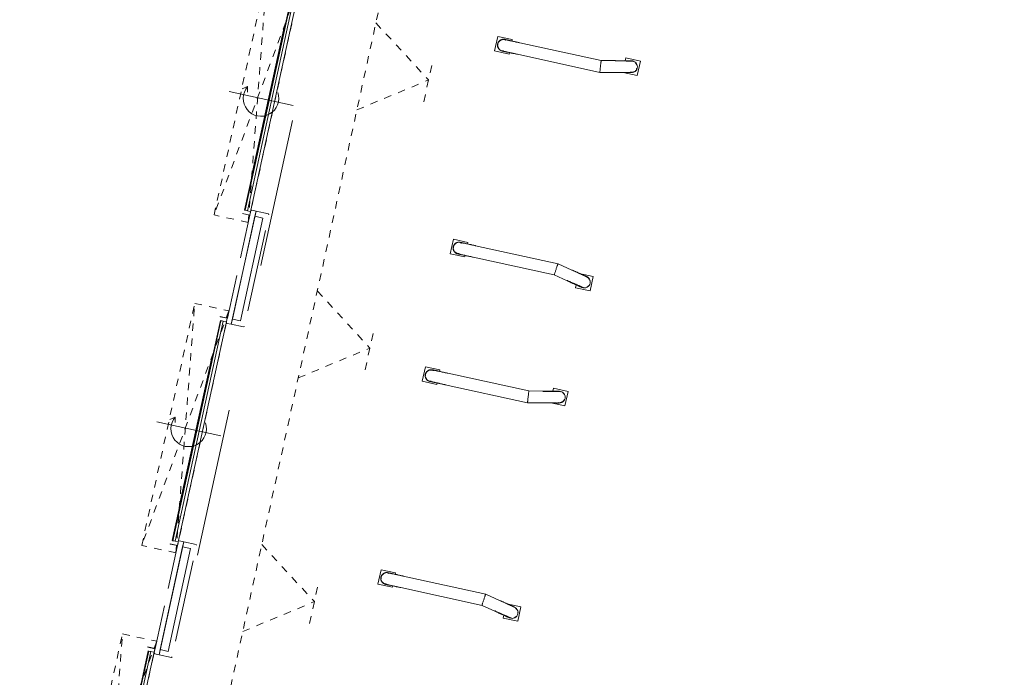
# Model space of a CAD drawing. Header units: metres. Extents: x 233012 to 233264, y 553571 to 554014.
# Tile 42 of 256: x 233163 to 233176, y 553691 to 553700. Entities that reach past the tile are written whole.
import ezdxf

# ---------------------------------------------------------------- set-up
doc = ezdxf.new("R2010")
doc.units = ezdxf.units.M
for name, pattern in [('Dash', [0.00635, 0.003175, -0.003175]), ('Hidden 2x', [0.0036, 0.0024, -0.0012]), ('NLCS-HIDDEN', [4, 2, -2])]:
    doc.linetypes.add(name, pattern=pattern)
for name, color, linetype, lineweight in [('A-N---NPP', 251, 'NLCS-HIDDEN', 9), ('A-NL$1_poort', 252, 'Continuous', 5), ('A-NL$1B_3D-modellen_algemeen', 252, 'Continuous', 5), ('A-NL$1B_3D-modellen_algemeen-drsn', 252, 'Continuous', 5), ('A-NL30_deursparing', 252, 'Continuous', 5)]:
    doc.layers.add(name, color=color, linetype=linetype, lineweight=lineweight)

# ---------------------------------------------------------------- blocks, each defined once
blk = doc.blocks.new('NLRS_31_DO_WB_overheaddeur OH1042P 1 raam_Assa Abloy_mie - overheaddeur OH1042P_Assa Abloy_bxh3000x3200-7587013-01_Situatie')
at = {"layer": 'A-NL$1_poort', "linetype": 'Dash'}
for p, q in [((1.67, -0.125), (-1.67, -0.597)), ((-1.67, -0.125), (1.67, -0.597)), ((-1.67, -0.597), (-1.67, -0.125)), ((-1.67, -0.125), (1.67, -0.125)), ((1.67, -0.125), (1.67, -0.597)), ((1.67, -0.597), (-1.67, -0.597))]:
    blk.add_line(p, q, dxfattribs=at)
at = {"layer": 'A-NL$1B_3D-modellen_algemeen'}
for p, q in [((-1.5, -0.125), (-1.57, -0.125)), ((-1.57, -0.125), (-1.57, -0.225)), ((-1.568, -0.225), (-1.568, -0.127)), ((-1.568, -0.127), (-1.5, -0.127)), ((-1.518, -0.13), (-1.518, -0.127)), ((-1.518, -0.171), (-1.518, -0.13)), ((-1.5, -0.127), (-1.5, -0.125)), ((1.5, -0.127), (-1.5, -0.127)), ((1.57, -0.125), (1.5, -0.125)), ((1.5, -0.125), (1.5, -0.127)), ((1.5, -0.127), (1.568, -0.127)), ((1.518, -0.127), (1.518, -0.13)), ((1.518, -0.13), (1.518, -0.171)), ((1.568, -0.127), (1.568, -0.225)), ((1.57, -0.225), (1.57, -0.125)), ((-1.57, -0.225), (-1.568, -0.225)), ((-1.518, -0.183), (-1.518, -0.171)), ((-1.518, -0.171), (1.518, -0.171)), ((-1.518, -0.201), (-1.518, -0.183)), ((-1.518, -0.201), (1.518, -0.201)), ((-1.029, -0.215), (1.031, -0.215)), ((1.518, -0.171), (1.518, -0.183)), ((1.518, -0.183), (1.518, -0.201)), ((1.568, -0.225), (1.57, -0.225))]:
    blk.add_line(p, q, dxfattribs=at)
at = {"layer": 'A-NL30_deursparing'}
for p, q in [((0, 0.127), (0, -0.753)), ((-1.518, -0.201), (-1.518, -0.208)), ((1.518, -0.208), (-1.518, -0.208)), ((-1.518, -0.208), (-1.518, -0.209)), ((-1.518, -0.208), (1.518, -0.208)), ((-1.518, -0.209), (1.518, -0.209)), ((-0.195, -0.209), (-0.305, -0.209)), ((-0.305, -0.209), (-0.195, -0.209)), ((-0.195, -0.209), (-0.295, -0.209)), ((-0.295, -0.209), (-0.195, -0.209)), ((0.195, -0.209), (-0.195, -0.209)), ((0.195, -0.209), (0.295, -0.209)), ((0.295, -0.209), (0.195, -0.209)), ((0.195, -0.209), (0.305, -0.209)), ((0.305, -0.209), (0.195, -0.209)), ((1.518, -0.208), (1.518, -0.201)), ((1.518, -0.209), (1.518, -0.208)), ((-0.117, -0.525), (-0.043, -0.512)), ((-0.117, -0.525), (-0.071, -0.59))]:
    blk.add_line(p, q, dxfattribs=at)
blk.add_arc((0, -0.315), 0.24, 240.8736, 121.6175, dxfattribs=at)
blk = doc.blocks.new('NLRS_31_DO_WB_overheaddeur OH1042P 1 raam_Assa Abloy_mie - overheaddeur OH1042P_Assa Abloy_bxh3000x3200-V80-01_Situatie')
at = {"layer": 'A-NL$1_poort', "linetype": 'Dash'}
for p, q in [((1.67, -0.125), (-1.67, -0.597)), ((-1.67, -0.125), (1.67, -0.597)), ((-1.67, -0.597), (-1.67, -0.125)), ((-1.67, -0.125), (1.67, -0.125)), ((1.67, -0.125), (1.67, -0.597)), ((1.67, -0.597), (-1.67, -0.597))]:
    blk.add_line(p, q, dxfattribs=at)
at = {"layer": 'A-NL$1B_3D-modellen_algemeen'}
for p, q in [((-1.5, -0.125), (-1.57, -0.125)), ((-1.57, -0.125), (-1.57, -0.225)), ((-1.568, -0.225), (-1.568, -0.127)), ((-1.568, -0.127), (-1.5, -0.127)), ((-1.518, -0.13), (-1.518, -0.127)), ((-1.518, -0.171), (-1.518, -0.13)), ((-1.5, -0.127), (-1.5, -0.125)), ((1.5, -0.127), (-1.5, -0.127)), ((1.57, -0.125), (1.5, -0.125)), ((1.5, -0.125), (1.5, -0.127)), ((1.5, -0.127), (1.568, -0.127)), ((1.518, -0.127), (1.518, -0.13)), ((1.518, -0.13), (1.518, -0.171)), ((1.568, -0.127), (1.568, -0.225)), ((1.57, -0.225), (1.57, -0.125)), ((-1.57, -0.225), (-1.568, -0.225)), ((-1.518, -0.183), (-1.518, -0.171)), ((-1.518, -0.171), (1.518, -0.171)), ((-1.518, -0.201), (-1.518, -0.183)), ((-1.518, -0.201), (1.518, -0.201)), ((-1.029, -0.215), (1.026, -0.215)), ((1.518, -0.171), (1.518, -0.183)), ((1.518, -0.183), (1.518, -0.201)), ((1.568, -0.225), (1.57, -0.225))]:
    blk.add_line(p, q, dxfattribs=at)
at = {"layer": 'A-NL30_deursparing'}
for p, q in [((0, 0.127), (0, -0.753)), ((-1.518, -0.201), (-1.518, -0.208)), ((1.518, -0.208), (-1.518, -0.208)), ((-1.518, -0.208), (-1.518, -0.209)), ((-1.518, -0.208), (1.518, -0.208)), ((-1.518, -0.209), (1.518, -0.209)), ((-0.195, -0.209), (-0.305, -0.209)), ((-0.305, -0.209), (-0.195, -0.209)), ((-0.195, -0.209), (-0.295, -0.209)), ((-0.295, -0.209), (-0.195, -0.209)), ((0.195, -0.209), (-0.195, -0.209)), ((0.195, -0.209), (0.295, -0.209)), ((0.295, -0.209), (0.195, -0.209)), ((0.195, -0.209), (0.305, -0.209)), ((0.305, -0.209), (0.195, -0.209)), ((1.518, -0.208), (1.518, -0.201)), ((1.518, -0.209), (1.518, -0.208)), ((-0.117, -0.525), (-0.043, -0.512)), ((-0.117, -0.525), (-0.071, -0.59))]:
    blk.add_line(p, q, dxfattribs=at)
blk.add_arc((0, -0.315), 0.24, 240.8736, 121.6175, dxfattribs=at)
blk = doc.blocks.new('NLRS_90_GM_LB_wieldwinger paar_gen_mie - wieldwinger paar_gen-V81-01_Situatie')
at = {"layer": 'A-NL$1B_3D-modellen_algemeen'}
for p, q in [((233168.652, 553694.892), (233168.609, 553694.697)), ((233168.847, 553694.85), (233168.652, 553694.892)), ((233168.745, 553694.851), (233168.745, 553694.851)), ((233168.842, 553694.829), (233168.847, 553694.85)), ((233168.847, 553694.85), (233168.843, 553694.829)), ((233168.847, 553694.85), (233168.847, 553694.85)), ((233170.047, 553694.566), (233168.952, 553694.806)), ((233168.609, 553694.697), (233168.804, 553694.654)), ((233168.711, 553694.696), (233168.711, 553694.696)), ((233168.804, 553694.654), (233168.809, 553694.675)), ((233168.809, 553694.675), (233168.804, 553694.654)), ((233168.804, 553694.654), (233168.804, 553694.654)), ((233168.918, 553694.65), (233170.029, 553694.407)), ((233170.236, 553694.565), (233170.047, 553694.566)), ((233170.379, 553694.602), (233170.371, 553694.564)), ((233170.575, 553694.56), (233170.379, 553694.602)), ((233170.532, 553694.364), (233170.575, 553694.56)), ((233170.575, 553694.56), (233170.532, 553694.364)), ((233170.575, 553694.56), (233170.575, 553694.56)), ((233170.029, 553694.407), (233170.235, 553694.406)), ((233170.342, 553694.406), (233170.532, 553694.364)), ((233170.532, 553694.364), (233170.532, 553694.364)), ((233168.053, 553692.157), (233168.01, 553691.962)), ((233168.248, 553692.114), (233168.053, 553692.157)), ((233168.146, 553692.116), (233168.146, 553692.116)), ((233168.244, 553692.094), (233168.248, 553692.114)), ((233168.249, 553692.114), (233168.244, 553692.094)), ((233168.248, 553692.114), (233168.249, 553692.114)), ((233169.464, 553691.827), (233168.353, 553692.07)), ((233168.01, 553691.962), (233168.206, 553691.919)), ((233168.112, 553691.96), (233168.112, 553691.96)), ((233168.206, 553691.919), (233168.21, 553691.94)), ((233168.21, 553691.94), (233168.206, 553691.919)), ((233168.206, 553691.919), (233168.206, 553691.919)), ((233168.319, 553691.915), (233169.414, 553691.675)), ((233169.652, 553691.742), (233169.464, 553691.827)), ((233169.414, 553691.675), (233169.587, 553691.597)), ((233169.939, 553691.656), (233169.749, 553691.698)), ((233169.897, 553691.461), (233169.939, 553691.656)), ((233169.939, 553691.656), (233169.897, 553691.461)), ((233169.939, 553691.656), (233169.939, 553691.656)), ((233169.71, 553691.543), (233169.701, 553691.504)), ((233169.701, 553691.504), (233169.897, 553691.461)), ((233169.897, 553691.461), (233169.897, 553691.461))]:
    blk.add_line(p, q, dxfattribs=at)
at = {"layer": 'A-NL$1B_3D-modellen_algemeen', "flags": 128}
for points in [[(233168.711, 553694.696), (233168.708, 553694.696), (233168.705, 553694.697), (233168.702, 553694.698), (233168.699, 553694.699), (233168.696, 553694.701), (233168.693, 553694.702), (233168.69, 553694.703), (233168.687, 553694.705), (233168.685, 553694.707), (233168.682, 553694.708), (233168.679, 553694.71), (233168.677, 553694.712), (233168.675, 553694.714), (233168.672, 553694.716), (233168.67, 553694.719), (233168.668, 553694.721), (233168.666, 553694.724), (233168.664, 553694.726), (233168.662, 553694.729), (233168.66, 553694.731), (233168.659, 553694.734), (233168.657, 553694.737), (233168.656, 553694.74), (233168.655, 553694.743), (233168.653, 553694.746), (233168.652, 553694.749), (233168.651, 553694.752), (233168.651, 553694.755), (233168.65, 553694.758), (233168.649, 553694.761), (233168.649, 553694.764), (233168.649, 553694.767), (233168.648, 553694.77), (233168.648, 553694.774), (233168.649, 553694.777), (233168.649, 553694.78), (233168.649, 553694.783), (233168.65, 553694.786), (233168.65, 553694.789), (233168.65, 553694.79)], [(233168.65, 553694.79), (233168.651, 553694.793), (233168.652, 553694.796), (233168.653, 553694.799), (233168.654, 553694.802), (233168.655, 553694.805), (233168.657, 553694.808), (233168.658, 553694.811), (233168.66, 553694.814), (233168.661, 553694.817), (233168.663, 553694.819), (233168.665, 553694.822), (233168.667, 553694.824), (233168.669, 553694.827), (233168.671, 553694.829), (233168.673, 553694.831), (233168.676, 553694.833), (233168.678, 553694.835), (233168.681, 553694.837), (233168.683, 553694.839), (233168.686, 553694.841), (233168.689, 553694.842), (233168.692, 553694.844), (233168.694, 553694.845), (233168.697, 553694.847), (233168.7, 553694.848), (233168.703, 553694.849), (233168.706, 553694.85), (233168.709, 553694.851), (233168.713, 553694.851), (233168.716, 553694.852), (233168.719, 553694.852), (233168.722, 553694.853), (233168.725, 553694.853), (233168.728, 553694.853), (233168.731, 553694.853), (233168.735, 553694.852), (233168.738, 553694.852), (233168.741, 553694.852), (233168.744, 553694.851), (233168.745, 553694.851)], [(233168.952, 553694.806), (233168.943, 553694.808), (233168.935, 553694.809), (233168.926, 553694.811), (233168.918, 553694.813), (233168.91, 553694.815), (233168.902, 553694.817), (233168.894, 553694.818), (233168.886, 553694.82), (233168.878, 553694.822), (233168.87, 553694.824), (233168.862, 553694.825), (233168.855, 553694.827), (233168.847, 553694.828), (233168.84, 553694.83), (233168.833, 553694.832), (233168.827, 553694.833), (233168.82, 553694.834), (233168.814, 553694.836), (233168.808, 553694.837), (233168.802, 553694.838), (233168.796, 553694.84), (233168.791, 553694.841), (233168.786, 553694.842), (233168.781, 553694.843), (233168.776, 553694.844), (233168.772, 553694.845), (233168.768, 553694.846), (233168.764, 553694.847), (233168.761, 553694.847), (233168.758, 553694.848), (233168.755, 553694.849), (233168.753, 553694.849), (233168.751, 553694.85), (233168.749, 553694.85), (233168.747, 553694.85), (233168.746, 553694.851), (233168.745, 553694.851)], [(233168.762, 553694.841), (233168.759, 553694.842), (233168.756, 553694.843), (233168.754, 553694.844), (233168.751, 553694.845), (233168.748, 553694.846), (233168.745, 553694.847)], [(233168.711, 553694.696), (233168.712, 553694.695), (233168.714, 553694.695), (233168.715, 553694.695), (233168.717, 553694.694), (233168.719, 553694.694), (233168.722, 553694.693), (233168.724, 553694.693), (233168.728, 553694.692), (233168.731, 553694.691), (233168.735, 553694.69), (233168.739, 553694.689), (233168.743, 553694.689), (233168.748, 553694.688), (233168.753, 553694.686), (233168.758, 553694.685), (233168.763, 553694.684), (233168.769, 553694.683), (233168.775, 553694.682), (233168.781, 553694.68), (233168.788, 553694.679), (233168.794, 553694.677), (233168.801, 553694.676), (233168.808, 553694.674), (233168.815, 553694.673), (233168.822, 553694.671), (233168.83, 553694.67), (233168.838, 553694.668), (233168.845, 553694.666), (233168.853, 553694.664), (233168.861, 553694.663), (233168.87, 553694.661), (233168.878, 553694.659), (233168.886, 553694.657), (233168.894, 553694.655), (233168.903, 553694.654), (233168.911, 553694.652), (233168.918, 553694.65)], [(233168.712, 553694.699), (233168.715, 553694.699), (233168.718, 553694.698), (233168.721, 553694.698), (233168.724, 553694.698), (233168.727, 553694.698), (233168.73, 553694.698)], [(233170.473, 553694.561), (233170.461, 553694.563), (233170.458, 553694.563), (233170.456, 553694.563), (233170.454, 553694.563), (233170.452, 553694.563), (233170.45, 553694.563), (233170.448, 553694.563), (233170.445, 553694.563), (233170.442, 553694.563), (233170.438, 553694.563), (233170.434, 553694.563), (233170.43, 553694.563), (233170.426, 553694.563), (233170.421, 553694.563), (233170.416, 553694.563), (233170.411, 553694.564), (233170.406, 553694.564), (233170.4, 553694.564), (233170.394, 553694.564), (233170.388, 553694.564), (233170.381, 553694.564), (233170.375, 553694.564), (233170.368, 553694.564), (233170.361, 553694.564), (233170.353, 553694.564), (233170.346, 553694.564), (233170.338, 553694.564), (233170.331, 553694.564), (233170.323, 553694.564), (233170.315, 553694.564), (233170.306, 553694.564), (233170.298, 553694.565), (233170.29, 553694.565), (233170.281, 553694.565), (233170.273, 553694.565), (233170.264, 553694.565), (233170.255, 553694.565), (233170.247, 553694.565), (233170.238, 553694.565), (233170.236, 553694.565)], [(233170.472, 553694.557), (233170.461, 553694.559), (233170.458, 553694.559), (233170.456, 553694.559), (233170.454, 553694.559), (233170.452, 553694.559), (233170.45, 553694.559), (233170.447, 553694.559), (233170.445, 553694.559), (233170.441, 553694.559), (233170.438, 553694.559), (233170.434, 553694.559), (233170.43, 553694.559), (233170.426, 553694.559), (233170.421, 553694.559), (233170.416, 553694.559), (233170.411, 553694.56), (233170.406, 553694.56), (233170.4, 553694.56), (233170.394, 553694.56), (233170.388, 553694.56), (233170.381, 553694.56), (233170.375, 553694.56), (233170.368, 553694.56), (233170.361, 553694.56), (233170.353, 553694.56), (233170.346, 553694.56), (233170.338, 553694.56), (233170.331, 553694.56), (233170.323, 553694.56), (233170.315, 553694.56), (233170.306, 553694.56), (233170.298, 553694.561), (233170.29, 553694.561), (233170.281, 553694.561), (233170.273, 553694.561), (233170.264, 553694.561), (233170.255, 553694.561), (233170.247, 553694.561), (233170.238, 553694.561), (233170.236, 553694.561)], [(233170.451, 553694.404), (233170.449, 553694.404), (233170.448, 553694.404), (233170.446, 553694.404), (233170.443, 553694.404), (233170.441, 553694.404), (233170.438, 553694.404), (233170.434, 553694.404), (233170.431, 553694.404), (233170.426, 553694.404), (233170.422, 553694.404), (233170.417, 553694.404), (233170.413, 553694.405), (233170.407, 553694.405), (233170.402, 553694.405), (233170.396, 553694.405), (233170.39, 553694.405), (233170.384, 553694.405), (233170.377, 553694.405), (233170.371, 553694.405), (233170.364, 553694.405), (233170.356, 553694.405), (233170.349, 553694.405), (233170.342, 553694.405), (233170.334, 553694.405), (233170.326, 553694.405), (233170.318, 553694.405), (233170.31, 553694.405), (233170.302, 553694.405), (233170.294, 553694.406), (233170.285, 553694.406), (233170.277, 553694.406), (233170.268, 553694.406), (233170.26, 553694.406), (233170.251, 553694.406), (233170.242, 553694.406), (233170.235, 553694.406)], [(233170.439, 553694.409), (233170.45, 553694.408), (233170.451, 553694.408)], [(233168.112, 553691.96), (233168.109, 553691.961), (233168.106, 553691.962), (233168.103, 553691.963), (233168.1, 553691.964), (233168.097, 553691.965), (233168.094, 553691.967), (233168.092, 553691.968), (233168.089, 553691.97), (233168.086, 553691.971), (233168.083, 553691.973), (233168.081, 553691.975), (233168.078, 553691.977), (233168.076, 553691.979), (233168.074, 553691.981), (233168.072, 553691.983), (233168.069, 553691.986), (233168.067, 553691.988), (233168.065, 553691.991), (233168.064, 553691.993), (233168.062, 553691.996), (233168.06, 553691.999), (233168.059, 553692.002), (233168.057, 553692.004), (233168.056, 553692.007), (233168.055, 553692.01), (233168.054, 553692.013), (233168.053, 553692.016), (233168.052, 553692.019), (233168.051, 553692.023), (233168.051, 553692.026), (233168.05, 553692.029), (233168.05, 553692.032), (233168.05, 553692.035), (233168.05, 553692.038), (233168.05, 553692.042), (233168.05, 553692.045), (233168.051, 553692.048), (233168.051, 553692.051), (233168.052, 553692.054), (233168.052, 553692.055)], [(233168.052, 553692.055), (233168.052, 553692.058), (233168.053, 553692.061), (233168.054, 553692.064), (233168.055, 553692.067), (233168.057, 553692.07), (233168.058, 553692.073), (233168.059, 553692.076), (233168.061, 553692.079), (233168.063, 553692.081), (233168.064, 553692.084), (233168.066, 553692.086), (233168.068, 553692.089), (233168.07, 553692.091), (233168.073, 553692.094), (233168.075, 553692.096), (233168.077, 553692.098), (233168.08, 553692.1), (233168.082, 553692.102), (233168.085, 553692.104), (233168.087, 553692.106), (233168.09, 553692.107), (233168.093, 553692.109), (233168.096, 553692.11), (233168.099, 553692.111), (233168.102, 553692.113), (233168.105, 553692.114), (233168.108, 553692.114), (233168.111, 553692.115), (233168.114, 553692.116), (233168.117, 553692.117), (233168.12, 553692.117), (233168.123, 553692.117), (233168.127, 553692.117), (233168.13, 553692.117), (233168.133, 553692.117), (233168.136, 553692.117), (233168.139, 553692.117), (233168.142, 553692.116), (233168.146, 553692.116), (233168.146, 553692.116)], [(233168.353, 553692.07), (233168.345, 553692.072), (233168.336, 553692.074), (233168.328, 553692.076), (233168.32, 553692.078), (233168.311, 553692.08), (233168.303, 553692.081), (233168.295, 553692.083), (233168.287, 553692.085), (233168.279, 553692.087), (233168.271, 553692.088), (233168.264, 553692.09), (233168.256, 553692.092), (233168.249, 553692.093), (233168.242, 553692.095), (233168.235, 553692.096), (233168.228, 553692.098), (233168.221, 553692.099), (233168.215, 553692.101), (233168.209, 553692.102), (233168.203, 553692.103), (233168.197, 553692.104), (233168.192, 553692.106), (233168.187, 553692.107), (233168.182, 553692.108), (233168.178, 553692.109), (233168.173, 553692.11), (233168.169, 553692.111), (233168.166, 553692.111), (233168.162, 553692.112), (233168.159, 553692.113), (233168.156, 553692.113), (233168.154, 553692.114), (233168.152, 553692.114), (233168.15, 553692.115), (233168.149, 553692.115), (233168.148, 553692.115), (233168.146, 553692.116)], [(233168.163, 553692.105), (233168.161, 553692.107), (233168.158, 553692.108), (233168.155, 553692.109), (233168.152, 553692.11), (233168.149, 553692.111), (233168.146, 553692.112)], [(233168.112, 553691.96), (233168.114, 553691.96), (233168.115, 553691.96), (233168.117, 553691.959), (233168.118, 553691.959), (233168.121, 553691.959), (233168.123, 553691.958), (233168.126, 553691.957), (233168.129, 553691.957), (233168.132, 553691.956), (233168.136, 553691.955), (233168.14, 553691.954), (233168.145, 553691.953), (233168.149, 553691.952), (233168.154, 553691.951), (233168.159, 553691.95), (233168.165, 553691.949), (233168.17, 553691.948), (233168.176, 553691.946), (233168.183, 553691.945), (233168.189, 553691.944), (233168.196, 553691.942), (233168.202, 553691.941), (233168.209, 553691.939), (233168.217, 553691.938), (233168.224, 553691.936), (233168.231, 553691.934), (233168.239, 553691.933), (233168.247, 553691.931), (233168.255, 553691.929), (233168.263, 553691.927), (233168.271, 553691.926), (233168.279, 553691.924), (233168.288, 553691.922), (233168.296, 553691.92), (233168.304, 553691.918), (233168.313, 553691.916), (233168.319, 553691.915)], [(233168.113, 553691.964), (233168.116, 553691.964), (233168.119, 553691.963), (233168.122, 553691.963), (233168.125, 553691.963), (233168.128, 553691.962), (233168.131, 553691.962)], [(233169.849, 553691.654), (233169.848, 553691.655), (233169.846, 553691.655), (233169.844, 553691.656), (233169.842, 553691.657), (233169.84, 553691.658), (233169.837, 553691.659), (233169.834, 553691.661), (233169.83, 553691.662), (233169.827, 553691.664), (233169.823, 553691.666), (233169.819, 553691.667), (233169.814, 553691.669), (233169.809, 553691.672), (233169.804, 553691.674), (233169.799, 553691.676), (233169.793, 553691.679), (233169.788, 553691.681), (233169.782, 553691.684), (233169.776, 553691.687), (233169.769, 553691.689), (233169.763, 553691.692), (233169.756, 553691.695), (233169.749, 553691.698), (233169.742, 553691.702), (233169.735, 553691.705), (233169.728, 553691.708), (233169.721, 553691.711), (233169.713, 553691.715), (233169.706, 553691.718), (233169.698, 553691.722), (233169.69, 553691.725), (233169.682, 553691.729), (233169.675, 553691.732), (233169.667, 553691.736), (233169.659, 553691.739), (233169.652, 553691.742)], [(233169.803, 553691.502), (233169.792, 553691.506), (233169.79, 553691.507), (233169.788, 553691.507), (233169.786, 553691.508), (233169.784, 553691.509), (233169.782, 553691.51), (233169.78, 553691.511), (233169.777, 553691.512), (233169.774, 553691.513), (233169.771, 553691.515), (233169.768, 553691.516), (233169.764, 553691.518), (233169.76, 553691.519), (233169.756, 553691.521), (233169.751, 553691.523), (233169.746, 553691.525), (233169.741, 553691.528), (233169.736, 553691.53), (233169.731, 553691.532), (233169.725, 553691.535), (233169.719, 553691.538), (233169.713, 553691.54), (233169.707, 553691.543), (233169.7, 553691.546), (233169.694, 553691.549), (233169.687, 553691.552), (233169.68, 553691.555), (233169.673, 553691.559), (233169.666, 553691.562), (233169.658, 553691.565), (233169.651, 553691.568), (233169.643, 553691.572), (233169.636, 553691.575), (233169.628, 553691.579), (233169.62, 553691.582), (233169.612, 553691.586), (233169.604, 553691.589), (233169.597, 553691.593), (233169.589, 553691.596), (233169.587, 553691.597)], [(233169.804, 553691.506), (233169.794, 553691.509), (233169.791, 553691.51), (233169.789, 553691.511), (233169.788, 553691.512), (233169.786, 553691.513), (233169.784, 553691.513), (233169.781, 553691.514), (233169.779, 553691.516), (233169.776, 553691.517), (233169.773, 553691.518), (233169.769, 553691.52), (233169.765, 553691.521), (233169.762, 553691.523), (233169.757, 553691.525), (233169.753, 553691.527), (233169.748, 553691.529), (233169.743, 553691.531), (233169.738, 553691.534), (233169.732, 553691.536), (233169.727, 553691.539), (233169.721, 553691.541), (233169.715, 553691.544), (233169.708, 553691.547), (233169.702, 553691.55), (233169.695, 553691.553), (233169.688, 553691.556), (233169.682, 553691.559), (233169.674, 553691.562), (233169.667, 553691.565), (233169.66, 553691.569), (233169.652, 553691.572), (233169.645, 553691.575), (233169.637, 553691.579), (233169.629, 553691.582), (233169.622, 553691.586), (233169.614, 553691.589), (233169.606, 553691.593), (233169.598, 553691.597), (233169.59, 553691.6), (233169.588, 553691.601)], [(233169.836, 553691.654), (233169.846, 553691.651), (233169.848, 553691.65)]]:
    blk.add_lwpolyline(points, dxfattribs=at)
at = {"layer": 'A-NL$1B_3D-modellen_algemeen'}
for centre, major_axis, start_param, end_param in [((233168.728, 553694.773), (0.017, 0.0777), 1.570796, 3.403392), ((233168.728, 553694.773), (0.017, 0.0777), 6.030649, 7.853977), ((233168.728, 553694.773), (0.0161, 0.0738), 1.570796, 1.832595), ((233168.728, 553694.773), (0.0161, 0.0738), 1.308992, 1.570791), ((233168.728, 553694.773), (0.0161, 0.0738), 0.785397, 1.134944), ((233168.728, 553694.773), (0.0161, 0.0738), 6.053208, 6.926236), ((233168.728, 553694.773), (0.0161, 0.0738), 2.094395, 2.356195), ((233168.728, 553694.773), (0.0161, 0.0738), 3.239434, 3.340114), ((233170.456, 553694.483), (0.017, 0.0777), 4.921827, 6.754422), ((233170.456, 553694.483), (0.0161, 0.0738), 6.230821, 6.403253), ((233170.456, 553694.483), (0.0161, 0.0738), 5.283172, 5.707228), ((233170.456, 553694.483), (0.017, 0.0777), 3.089237, 4.921833), ((233170.456, 553694.483), (0.0161, 0.0738), 3.089236, 3.991765), ((233170.456, 553694.483), (0.0161, 0.0738), 4.136432, 4.278614), ((233170.456, 553694.483), (0.0161, 0.0738), 4.451298, 4.570224), ((233168.129, 553692.038), (0.017, 0.0777), 6.021389, 7.853985), ((233168.129, 553692.038), (0.017, 0.0777), 1.570797, 3.394125), ((233168.129, 553692.038), (0.0161, 0.0738), 1.570799, 1.832599), ((233168.129, 553692.038), (0.0161, 0.0738), 1.309, 1.570799), ((233168.129, 553692.038), (0.0161, 0.0738), 2.006648, 2.356195), ((233168.129, 553692.038), (0.0161, 0.0738), 2.49854, 3.371568), ((233168.129, 553692.038), (0.0161, 0.0738), 0.785398, 1.047197), ((233168.129, 553692.038), (0.0161, 0.0738), 6.084665, 6.185345), ((233169.82, 553691.58), (0.017, 0.0777), 4.502948, 6.335544), ((233169.82, 553691.58), (0.0161, 0.0738), 5.433013, 6.335542), ((233169.82, 553691.58), (0.0161, 0.0738), 5.146162, 5.288344), ((233169.82, 553691.58), (0.017, 0.0777), 2.670357, 4.502953), ((233169.82, 553691.58), (0.0161, 0.0738), 3.021527, 3.193959), ((233169.82, 553691.58), (0.0161, 0.0738), 3.717552, 4.141608), ((233169.82, 553691.58), (0.0161, 0.0738), 4.854559, 4.973486)]:
    blk.add_ellipse(centre, major_axis=major_axis, ratio=0.9998, start_param=start_param, end_param=end_param, dxfattribs=at)
for points, knots in [([(233170.047, 553694.566), (233170.046, 553694.566), (233170.046, 553694.564), (233170.045, 553694.556), (233170.043, 553694.544), (233170.041, 553694.527), (233170.039, 553694.508), (233170.036, 553694.487), (233170.034, 553694.466), (233170.032, 553694.447), (233170.03, 553694.43), (233170.029, 553694.417), (233170.029, 553694.409), (233170.029, 553694.407), (233170.029, 553694.407)], [0.0013236, 0.0013236, 0.0013236, 0.0013236, 0.0833333, 0.1666667, 0.25, 0.3333333, 0.4166667, 0.5, 0.5833333, 0.6666667, 0.75, 0.8333333, 0.9166667, 1, 1, 1, 1]), ([(233169.464, 553691.827), (233169.464, 553691.827), (233169.463, 553691.826), (233169.46, 553691.818), (233169.456, 553691.806), (233169.451, 553691.79), (233169.444, 553691.772), (233169.438, 553691.752), (233169.431, 553691.732), (233169.425, 553691.713), (233169.42, 553691.697), (233169.416, 553691.685), (233169.414, 553691.677), (233169.414, 553691.676), (233169.414, 553691.675)], [0, 0, 0, 0, 0.0833333, 0.1666667, 0.25, 0.3333333, 0.4166667, 0.5, 0.5833333, 0.6666667, 0.75, 0.8333333, 0.9166667, 0.9986764, 0.9986764, 0.9986764, 0.9986764])]:
    blk.add_open_spline(points, degree=3, knots=knots, dxfattribs=at)
blk = doc.blocks.new('NLRS_90_GM_LB_wieldwinger paar_gen_mie - wieldwinger paar_gen-V83-01_Situatie')
at = {"layer": 'A-NL$1B_3D-modellen_algemeen'}
for p, q in [((233169.626, 553699.347), (233169.584, 553699.152)), ((233169.822, 553699.304), (233169.626, 553699.347)), ((233169.72, 553699.305), (233169.72, 553699.305)), ((233169.817, 553699.283), (233169.822, 553699.304)), ((233169.822, 553699.304), (233169.817, 553699.283)), ((233169.822, 553699.304), (233169.822, 553699.304)), ((233171.021, 553699.021), (233169.926, 553699.26)), ((233169.584, 553699.152), (233169.779, 553699.109)), ((233169.686, 553699.15), (233169.686, 553699.15)), ((233169.779, 553699.109), (233169.784, 553699.129)), ((233169.784, 553699.129), (233169.779, 553699.109)), ((233169.779, 553699.109), (233169.779, 553699.109)), ((233169.893, 553699.105), (233171.004, 553698.862)), ((233171.211, 553699.02), (233171.021, 553699.021)), ((233171.354, 553699.057), (233171.345, 553699.017)), ((233171.549, 553699.014), (233171.354, 553699.057)), ((233171.507, 553698.819), (233171.549, 553699.014)), ((233171.55, 553699.014), (233171.507, 553698.819)), ((233171.549, 553699.014), (233171.55, 553699.014)), ((233171.004, 553698.862), (233171.21, 553698.861)), ((233171.317, 553698.86), (233171.507, 553698.819)), ((233171.507, 553698.819), (233171.507, 553698.819)), ((233169.028, 553696.612), (233168.985, 553696.416)), ((233169.223, 553696.569), (233169.028, 553696.612)), ((233169.121, 553696.57), (233169.121, 553696.57)), ((233169.219, 553696.548), (233169.223, 553696.569)), ((233169.223, 553696.569), (233169.219, 553696.548)), ((233169.223, 553696.569), (233169.223, 553696.569)), ((233170.439, 553696.282), (233169.328, 553696.525)), ((233168.985, 553696.416), (233169.181, 553696.373)), ((233169.087, 553696.415), (233169.087, 553696.415)), ((233169.181, 553696.373), (233169.185, 553696.394)), ((233169.185, 553696.394), (233169.181, 553696.373)), ((233169.181, 553696.373), (233169.181, 553696.373)), ((233169.294, 553696.37), (233170.389, 553696.13)), ((233170.627, 553696.197), (233170.439, 553696.282)), ((233170.389, 553696.13), (233170.561, 553696.052)), ((233170.914, 553696.111), (233170.724, 553696.152)), ((233170.871, 553695.915), (233170.914, 553696.111)), ((233170.914, 553696.111), (233170.872, 553695.915)), ((233170.914, 553696.111), (233170.914, 553696.111)), ((233170.685, 553695.998), (233170.676, 553695.958)), ((233170.676, 553695.958), (233170.871, 553695.915)), ((233170.872, 553695.915), (233170.871, 553695.915))]:
    blk.add_line(p, q, dxfattribs=at)
at = {"layer": 'A-NL$1B_3D-modellen_algemeen', "flags": 128}
for points in [[(233169.625, 553699.245), (233169.626, 553699.248), (233169.627, 553699.251), (233169.628, 553699.254), (233169.629, 553699.257), (233169.63, 553699.26), (233169.631, 553699.263), (233169.633, 553699.266), (233169.634, 553699.268), (233169.636, 553699.271), (233169.638, 553699.274), (233169.64, 553699.276), (233169.642, 553699.279), (233169.644, 553699.281), (233169.646, 553699.283), (233169.648, 553699.286), (233169.651, 553699.288), (233169.653, 553699.29), (233169.656, 553699.292), (233169.658, 553699.294), (233169.661, 553699.295), (233169.664, 553699.297), (233169.666, 553699.299), (233169.669, 553699.3), (233169.672, 553699.301), (233169.675, 553699.302), (233169.678, 553699.303), (233169.681, 553699.304), (233169.684, 553699.305), (233169.687, 553699.306), (233169.69, 553699.306), (233169.694, 553699.307), (233169.697, 553699.307), (233169.7, 553699.307), (233169.703, 553699.307), (233169.706, 553699.307), (233169.709, 553699.307), (233169.713, 553699.307), (233169.716, 553699.306), (233169.719, 553699.306), (233169.72, 553699.305)], [(233169.926, 553699.26), (233169.918, 553699.262), (233169.91, 553699.264), (233169.901, 553699.266), (233169.893, 553699.268), (233169.885, 553699.269), (233169.876, 553699.271), (233169.868, 553699.273), (233169.86, 553699.275), (233169.852, 553699.276), (233169.845, 553699.278), (233169.837, 553699.28), (233169.83, 553699.281), (233169.822, 553699.283), (233169.815, 553699.285), (233169.808, 553699.286), (233169.801, 553699.288), (233169.795, 553699.289), (233169.788, 553699.29), (233169.782, 553699.292), (233169.776, 553699.293), (233169.771, 553699.294), (233169.765, 553699.295), (233169.76, 553699.297), (233169.755, 553699.298), (233169.751, 553699.299), (233169.747, 553699.3), (233169.743, 553699.3), (233169.739, 553699.301), (233169.736, 553699.302), (233169.733, 553699.303), (233169.73, 553699.303), (233169.727, 553699.304), (233169.725, 553699.304), (233169.724, 553699.305), (233169.722, 553699.305), (233169.721, 553699.305), (233169.72, 553699.305)], [(233169.737, 553699.295), (233169.734, 553699.297), (233169.731, 553699.298), (233169.728, 553699.299), (233169.725, 553699.3), (233169.723, 553699.301), (233169.72, 553699.301)], [(233169.686, 553699.15), (233169.683, 553699.151), (233169.68, 553699.152), (233169.677, 553699.153), (233169.674, 553699.154), (233169.671, 553699.155), (233169.668, 553699.156), (233169.665, 553699.158), (233169.662, 553699.159), (233169.659, 553699.161), (233169.657, 553699.163), (233169.654, 553699.165), (233169.652, 553699.167), (233169.649, 553699.169), (233169.647, 553699.171), (233169.645, 553699.173), (233169.643, 553699.176), (233169.641, 553699.178), (233169.639, 553699.181), (233169.637, 553699.183), (233169.635, 553699.186), (233169.634, 553699.189), (233169.632, 553699.191), (233169.631, 553699.194), (233169.629, 553699.197), (233169.628, 553699.2), (233169.627, 553699.203), (233169.626, 553699.206), (233169.625, 553699.209), (233169.625, 553699.212), (233169.624, 553699.216), (233169.624, 553699.219), (233169.623, 553699.222), (233169.623, 553699.225), (233169.623, 553699.228), (233169.623, 553699.231), (233169.624, 553699.235), (233169.624, 553699.238), (233169.624, 553699.241), (233169.625, 553699.244), (233169.625, 553699.245)], [(233169.687, 553699.154), (233169.69, 553699.154), (233169.693, 553699.153), (233169.696, 553699.153), (233169.699, 553699.152), (233169.702, 553699.152), (233169.705, 553699.152)], [(233169.686, 553699.15), (233169.687, 553699.15), (233169.688, 553699.15), (233169.69, 553699.149), (233169.692, 553699.149), (233169.694, 553699.148), (233169.696, 553699.148), (233169.699, 553699.147), (233169.702, 553699.147), (233169.706, 553699.146), (233169.71, 553699.145), (233169.714, 553699.144), (233169.718, 553699.143), (233169.723, 553699.142), (233169.727, 553699.141), (233169.733, 553699.14), (233169.738, 553699.139), (233169.744, 553699.137), (233169.75, 553699.136), (233169.756, 553699.135), (233169.762, 553699.133), (233169.769, 553699.132), (233169.776, 553699.13), (233169.783, 553699.129), (233169.79, 553699.127), (233169.797, 553699.126), (233169.805, 553699.124), (233169.812, 553699.122), (233169.82, 553699.121), (233169.828, 553699.119), (233169.836, 553699.117), (233169.844, 553699.115), (233169.853, 553699.114), (233169.861, 553699.112), (233169.869, 553699.11), (233169.878, 553699.108), (233169.886, 553699.106), (233169.893, 553699.105)], [(233171.447, 553699.015), (233171.436, 553699.017), (233171.433, 553699.017), (233171.431, 553699.017), (233171.429, 553699.017), (233171.427, 553699.018), (233171.425, 553699.018), (233171.422, 553699.018), (233171.419, 553699.018), (233171.416, 553699.018), (233171.413, 553699.018), (233171.409, 553699.018), (233171.405, 553699.018), (233171.401, 553699.018), (233171.396, 553699.018), (233171.391, 553699.018), (233171.386, 553699.018), (233171.381, 553699.018), (233171.375, 553699.018), (233171.369, 553699.018), (233171.363, 553699.018), (233171.356, 553699.018), (233171.349, 553699.018), (233171.343, 553699.019), (233171.335, 553699.019), (233171.328, 553699.019), (233171.321, 553699.019), (233171.313, 553699.019), (233171.305, 553699.019), (233171.297, 553699.019), (233171.289, 553699.019), (233171.281, 553699.019), (233171.273, 553699.019), (233171.264, 553699.019), (233171.256, 553699.019), (233171.247, 553699.019), (233171.239, 553699.019), (233171.23, 553699.019), (233171.222, 553699.019), (233171.213, 553699.02), (233171.211, 553699.02)], [(233171.446, 553699.012), (233171.436, 553699.013), (233171.433, 553699.013), (233171.431, 553699.013), (233171.429, 553699.013), (233171.427, 553699.014), (233171.425, 553699.014), (233171.422, 553699.014), (233171.419, 553699.014), (233171.416, 553699.014), (233171.413, 553699.014), (233171.409, 553699.014), (233171.405, 553699.014), (233171.401, 553699.014), (233171.396, 553699.014), (233171.391, 553699.014), (233171.386, 553699.014), (233171.38, 553699.014), (233171.375, 553699.014), (233171.369, 553699.014), (233171.363, 553699.014), (233171.356, 553699.014), (233171.349, 553699.015), (233171.343, 553699.015), (233171.335, 553699.015), (233171.328, 553699.015), (233171.321, 553699.015), (233171.313, 553699.015), (233171.305, 553699.015), (233171.297, 553699.015), (233171.289, 553699.015), (233171.281, 553699.015), (233171.273, 553699.015), (233171.264, 553699.015), (233171.256, 553699.015), (233171.247, 553699.015), (233171.239, 553699.015), (233171.23, 553699.015), (233171.222, 553699.015), (233171.213, 553699.016), (233171.211, 553699.016)], [(233171.426, 553698.858), (233171.424, 553698.859), (233171.423, 553698.859), (233171.421, 553698.859), (233171.418, 553698.859), (233171.416, 553698.859), (233171.412, 553698.859), (233171.409, 553698.859), (233171.405, 553698.859), (233171.401, 553698.859), (233171.397, 553698.859), (233171.392, 553698.859), (233171.387, 553698.859), (233171.382, 553698.859), (233171.377, 553698.859), (233171.371, 553698.859), (233171.365, 553698.859), (233171.359, 553698.859), (233171.352, 553698.859), (233171.345, 553698.86), (233171.338, 553698.86), (233171.331, 553698.86), (233171.324, 553698.86), (233171.316, 553698.86), (233171.309, 553698.86), (233171.301, 553698.86), (233171.293, 553698.86), (233171.285, 553698.86), (233171.277, 553698.86), (233171.268, 553698.86), (233171.26, 553698.86), (233171.252, 553698.86), (233171.243, 553698.86), (233171.234, 553698.86), (233171.226, 553698.86), (233171.217, 553698.86), (233171.21, 553698.861)], [(233171.414, 553698.864), (233171.424, 553698.863), (233171.426, 553698.862)], [(233169.087, 553696.415), (233169.084, 553696.416), (233169.081, 553696.417), (233169.078, 553696.417), (233169.075, 553696.419), (233169.072, 553696.42), (233169.069, 553696.421), (233169.066, 553696.423), (233169.064, 553696.424), (233169.061, 553696.426), (233169.058, 553696.428), (233169.056, 553696.43), (233169.053, 553696.432), (233169.051, 553696.434), (233169.049, 553696.436), (233169.046, 553696.438), (233169.044, 553696.44), (233169.042, 553696.443), (233169.04, 553696.445), (233169.038, 553696.448), (233169.037, 553696.451), (233169.035, 553696.453), (233169.033, 553696.456), (233169.032, 553696.459), (233169.031, 553696.462), (233169.03, 553696.465), (233169.029, 553696.468), (233169.028, 553696.471), (233169.027, 553696.474), (233169.026, 553696.477), (233169.026, 553696.48), (233169.025, 553696.483), (233169.025, 553696.487), (233169.025, 553696.49), (233169.025, 553696.493), (233169.025, 553696.496), (233169.025, 553696.499), (233169.025, 553696.502), (233169.026, 553696.506), (233169.026, 553696.509), (233169.027, 553696.51)], [(233169.027, 553696.51), (233169.027, 553696.513), (233169.028, 553696.516), (233169.029, 553696.519), (233169.03, 553696.522), (233169.031, 553696.525), (233169.033, 553696.528), (233169.034, 553696.53), (233169.036, 553696.533), (233169.037, 553696.536), (233169.039, 553696.538), (233169.041, 553696.541), (233169.043, 553696.544), (233169.045, 553696.546), (233169.047, 553696.548), (233169.05, 553696.55), (233169.052, 553696.553), (233169.054, 553696.555), (233169.057, 553696.557), (233169.06, 553696.558), (233169.062, 553696.56), (233169.065, 553696.562), (233169.068, 553696.563), (233169.071, 553696.565), (233169.074, 553696.566), (233169.077, 553696.567), (233169.08, 553696.568), (233169.083, 553696.569), (233169.086, 553696.57), (233169.089, 553696.571), (233169.092, 553696.571), (233169.095, 553696.572), (233169.098, 553696.572), (233169.101, 553696.572), (233169.105, 553696.572), (233169.108, 553696.572), (233169.111, 553696.572), (233169.114, 553696.571), (233169.117, 553696.571), (233169.12, 553696.57), (233169.121, 553696.57)], [(233169.328, 553696.525), (233169.32, 553696.527), (233169.311, 553696.529), (233169.303, 553696.53), (233169.294, 553696.532), (233169.286, 553696.534), (233169.278, 553696.536), (233169.27, 553696.538), (233169.262, 553696.539), (233169.254, 553696.541), (233169.246, 553696.543), (233169.238, 553696.545), (233169.231, 553696.546), (233169.224, 553696.548), (233169.217, 553696.549), (233169.21, 553696.551), (233169.203, 553696.552), (233169.196, 553696.554), (233169.19, 553696.555), (233169.184, 553696.557), (233169.178, 553696.558), (233169.172, 553696.559), (233169.167, 553696.56), (233169.162, 553696.561), (233169.157, 553696.562), (233169.152, 553696.563), (233169.148, 553696.564), (233169.144, 553696.565), (233169.14, 553696.566), (233169.137, 553696.567), (233169.134, 553696.567), (233169.131, 553696.568), (233169.129, 553696.569), (233169.127, 553696.569), (233169.125, 553696.569), (233169.124, 553696.57), (233169.122, 553696.57), (233169.121, 553696.57)], [(233169.138, 553696.56), (233169.135, 553696.561), (233169.133, 553696.563), (233169.13, 553696.564), (233169.127, 553696.565), (233169.124, 553696.565), (233169.121, 553696.566)], [(233169.087, 553696.415), (233169.089, 553696.415), (233169.09, 553696.414), (233169.091, 553696.414), (233169.093, 553696.414), (233169.095, 553696.413), (233169.098, 553696.413), (233169.101, 553696.412), (233169.104, 553696.411), (233169.107, 553696.411), (233169.111, 553696.41), (233169.115, 553696.409), (233169.119, 553696.408), (233169.124, 553696.407), (233169.129, 553696.406), (233169.134, 553696.405), (233169.14, 553696.403), (233169.145, 553696.402), (233169.151, 553696.401), (233169.157, 553696.4), (233169.164, 553696.398), (233169.17, 553696.397), (233169.177, 553696.395), (233169.184, 553696.394), (233169.191, 553696.392), (233169.199, 553696.39), (233169.206, 553696.389), (233169.214, 553696.387), (233169.222, 553696.385), (233169.23, 553696.384), (233169.238, 553696.382), (233169.246, 553696.38), (233169.254, 553696.378), (233169.262, 553696.377), (233169.271, 553696.375), (233169.279, 553696.373), (233169.287, 553696.371), (233169.294, 553696.37)], [(233169.088, 553696.419), (233169.091, 553696.418), (233169.094, 553696.418), (233169.097, 553696.417), (233169.1, 553696.417), (233169.103, 553696.417), (233169.106, 553696.417)], [(233170.824, 553696.109), (233170.822, 553696.109), (233170.821, 553696.11), (233170.819, 553696.111), (233170.817, 553696.112), (233170.815, 553696.113), (233170.812, 553696.114), (233170.809, 553696.115), (233170.805, 553696.117), (233170.802, 553696.118), (233170.798, 553696.12), (233170.793, 553696.122), (233170.789, 553696.124), (233170.784, 553696.126), (233170.779, 553696.128), (233170.774, 553696.131), (233170.768, 553696.133), (233170.763, 553696.136), (233170.757, 553696.138), (233170.75, 553696.141), (233170.744, 553696.144), (233170.738, 553696.147), (233170.731, 553696.15), (233170.724, 553696.153), (233170.717, 553696.156), (233170.71, 553696.159), (233170.703, 553696.163), (233170.695, 553696.166), (233170.688, 553696.169), (233170.68, 553696.173), (233170.673, 553696.176), (233170.665, 553696.18), (233170.657, 553696.183), (233170.649, 553696.187), (233170.642, 553696.19), (233170.634, 553696.194), (233170.627, 553696.197)], [(233170.811, 553696.108), (233170.821, 553696.105), (233170.822, 553696.105)], [(233170.778, 553695.957), (233170.767, 553695.96), (233170.764, 553695.961), (233170.763, 553695.962), (233170.761, 553695.963), (233170.759, 553695.963), (233170.757, 553695.964), (233170.754, 553695.965), (233170.752, 553695.967), (233170.749, 553695.968), (233170.746, 553695.969), (233170.742, 553695.971), (233170.739, 553695.972), (233170.735, 553695.974), (233170.73, 553695.976), (233170.726, 553695.978), (233170.721, 553695.98), (233170.716, 553695.982), (233170.711, 553695.985), (233170.706, 553695.987), (233170.7, 553695.99), (233170.694, 553695.992), (233170.688, 553695.995), (233170.682, 553695.998), (233170.675, 553696.001), (233170.668, 553696.004), (233170.662, 553696.007), (233170.655, 553696.01), (233170.648, 553696.013), (233170.64, 553696.016), (233170.633, 553696.02), (233170.626, 553696.023), (233170.618, 553696.026), (233170.61, 553696.03), (233170.603, 553696.033), (233170.595, 553696.037), (233170.587, 553696.04), (233170.579, 553696.044), (233170.571, 553696.048), (233170.563, 553696.051), (233170.561, 553696.052)], [(233170.779, 553695.961), (233170.768, 553695.964), (233170.766, 553695.965), (233170.764, 553695.966), (233170.762, 553695.966), (233170.76, 553695.967), (233170.758, 553695.968), (233170.756, 553695.969), (233170.753, 553695.97), (233170.751, 553695.971), (233170.747, 553695.973), (233170.744, 553695.974), (233170.74, 553695.976), (233170.736, 553695.978), (233170.732, 553695.98), (233170.728, 553695.982), (233170.723, 553695.984), (233170.718, 553695.986), (233170.713, 553695.988), (233170.707, 553695.991), (233170.701, 553695.993), (233170.696, 553695.996), (233170.689, 553695.999), (233170.683, 553696.001), (233170.677, 553696.004), (233170.67, 553696.007), (233170.663, 553696.01), (233170.656, 553696.014), (233170.649, 553696.017), (233170.642, 553696.02), (233170.635, 553696.023), (233170.627, 553696.027), (233170.62, 553696.03), (233170.612, 553696.034), (233170.604, 553696.037), (233170.596, 553696.041), (233170.589, 553696.044), (233170.581, 553696.048), (233170.573, 553696.051), (233170.565, 553696.055), (233170.563, 553696.056)]]:
    blk.add_lwpolyline(points, dxfattribs=at)
at = {"layer": 'A-NL$1B_3D-modellen_algemeen'}
for centre, major_axis, start_param, end_param in [((233169.703, 553699.228), (0.017, 0.0777), 6.030658, 7.853986), ((233169.703, 553699.228), (0.0161, 0.0738), 0.785399, 1.134946), ((233169.703, 553699.228), (0.0161, 0.0738), 6.053215, 6.926242), ((233169.703, 553699.228), (0.017, 0.0777), 1.570795, 3.403391), ((233169.703, 553699.228), (0.0161, 0.0738), 1.570799, 1.832598), ((233169.703, 553699.228), (0.0161, 0.0738), 1.308997, 1.570796), ((233169.703, 553699.228), (0.0161, 0.0738), 2.094394, 2.356193), ((233169.703, 553699.228), (0.0161, 0.0738), 3.239429, 3.340109), ((233171.43, 553698.938), (0.017, 0.0777), 4.921828, 6.754424), ((233171.43, 553698.938), (0.017, 0.0777), 3.089236, 4.921831), ((233171.43, 553698.938), (0.0161, 0.0738), 6.230825, 6.403257), ((233171.43, 553698.938), (0.0161, 0.0738), 4.136434, 4.278617), ((233171.43, 553698.938), (0.0161, 0.0738), 5.283172, 5.707229), ((233171.43, 553698.938), (0.0161, 0.0738), 4.451294, 4.57022), ((233171.43, 553698.938), (0.0161, 0.0738), 3.089237, 3.894414), ((233169.104, 553696.493), (0.017, 0.0777), 1.57079, 3.394118), ((233169.104, 553696.493), (0.017, 0.0777), 6.021382, 7.853977), ((233169.104, 553696.493), (0.0161, 0.0738), 1.570791, 1.83259), ((233169.104, 553696.493), (0.0161, 0.0738), 1.308995, 1.570794), ((233169.104, 553696.493), (0.0161, 0.0738), 0.785392, 1.047192), ((233169.104, 553696.493), (0.0161, 0.0738), 6.08466, 6.18534), ((233169.104, 553696.493), (0.0161, 0.0738), 2.006648, 2.356195), ((233169.104, 553696.493), (0.0161, 0.0738), 2.498535, 3.371563), ((233170.795, 553696.035), (0.0161, 0.0738), 5.433015, 6.335545), ((233170.795, 553696.035), (0.017, 0.0777), 4.502951, 6.335547), ((233170.795, 553696.035), (0.017, 0.0777), 2.670356, 4.502952), ((233170.795, 553696.035), (0.0161, 0.0738), 3.717556, 4.141612), ((233170.795, 553696.035), (0.0161, 0.0738), 5.146168, 5.28835), ((233170.795, 553696.035), (0.0161, 0.0738), 4.85456, 4.973486), ((233170.795, 553696.035), (0.0161, 0.0738), 3.021523, 3.193955)]:
    blk.add_ellipse(centre, major_axis=major_axis, ratio=0.9998, start_param=start_param, end_param=end_param, dxfattribs=at)
for points, knots in [([(233171.021, 553699.021), (233171.021, 553699.021), (233171.021, 553699.019), (233171.02, 553699.011), (233171.018, 553698.998), (233171.016, 553698.982), (233171.013, 553698.962), (233171.011, 553698.942), (233171.009, 553698.921), (233171.007, 553698.901), (233171.005, 553698.885), (233171.004, 553698.872), (233171.004, 553698.864), (233171.004, 553698.862), (233171.004, 553698.862)], [0.0013236, 0.0013236, 0.0013236, 0.0013236, 0.0833333, 0.1666667, 0.25, 0.3333333, 0.4166667, 0.5, 0.5833333, 0.6666667, 0.75, 0.8333333, 0.9166667, 1, 1, 1, 1]), ([(233170.439, 553696.282), (233170.439, 553696.282), (233170.438, 553696.28), (233170.435, 553696.273), (233170.431, 553696.26), (233170.425, 553696.245), (233170.419, 553696.226), (233170.412, 553696.206), (233170.406, 553696.186), (233170.4, 553696.168), (233170.395, 553696.152), (233170.391, 553696.14), (233170.389, 553696.132), (233170.389, 553696.13), (233170.389, 553696.13)], [0, 0, 0, 0, 0.0833333, 0.1666667, 0.25, 0.3333333, 0.4166667, 0.5, 0.5833333, 0.6666667, 0.75, 0.8333333, 0.9166667, 0.9986764, 0.9986764, 0.9986764, 0.9986764])]:
    blk.add_open_spline(points, degree=3, knots=knots, dxfattribs=at)

msp = doc.modelspace()

# ---------------------------------------------------------------- linework, layer by layer
at = {"layer": 'A-N---NPP', "linetype": 'Hidden 2x'}
for p, q in [((233164.273, 553682.57), (233181.824, 553762.772)), ((233167.984, 553699.528), (233168.693, 553698.759)), ((233168.629, 553698.466), (233168.757, 553699.052)), ((233167.728, 553698.356), (233168.693, 553698.759)), ((233167.194, 553695.914), (233167.902, 553695.145)), ((233167.838, 553694.852), (233167.966, 553695.438)), ((233166.937, 553694.742), (233167.902, 553695.145)), ((233166.445, 553692.495), (233167.154, 553691.726)), ((233167.09, 553691.433), (233167.218, 553692.019)), ((233166.189, 553691.323), (233167.154, 553691.726))]:
    msp.add_line(p, q, dxfattribs=at)
at = {"layer": 'A-N---NPP', "flags": 128}
msp.add_lwpolyline([(233208.526, 553888.618), (233228.609, 553980.395), (233099.954, 554008.548), (233025.404, 553667.867), (233154.055, 553639.689), (233189.361, 553801.036), (233206.475, 553797.378), (233225.622, 553884.877)], close=True, dxfattribs=at)
at = {"layer": 'A-NL$1B_3D-modellen_algemeen-drsn'}
for p, q in [((233166.034, 553695.465), (233166.368, 553696.989)), ((233166.353, 553696.921), (233166.049, 553695.533)), ((233166.157, 553695.51), (233166.46, 553696.897)), ((233166.284, 553696.936), (233166.158, 553696.359)), ((233166.309, 553697.002), (233166.297, 553696.994)), ((233166.368, 553696.989), (233166.309, 553697.002)), ((233166.368, 553696.989), (233166.353, 553696.921)), ((233166.353, 553696.921), (233166.46, 553696.897)), ((233166.534, 553696.953), (233166.368, 553696.989)), ((233166.541, 553696.941), (233166.534, 553696.953)), ((233166.258, 553695.646), (233166.496, 553696.731)), ((233166.107, 553696.125), (233165.981, 553695.548)), ((233165.968, 553695.49), (233165.976, 553695.478)), ((233165.976, 553695.478), (233166.034, 553695.465)), ((233166.049, 553695.533), (233166.034, 553695.465)), ((233166.034, 553695.465), (233166.2, 553695.429)), ((233166.049, 553695.533), (233166.157, 553695.51)), ((233166.2, 553695.429), (233166.212, 553695.436)), ((233165.06, 553691.01), (233165.393, 553692.534)), ((233165.334, 553692.547), (233165.322, 553692.54)), ((233165.393, 553692.534), (233165.334, 553692.547)), ((233165.393, 553692.534), (233165.378, 553692.466)), ((233165.559, 553692.498), (233165.393, 553692.534)), ((233165.378, 553692.466), (233165.074, 553691.079)), ((233165.485, 553692.443), (233165.182, 553691.055)), ((233165.31, 553692.481), (233165.184, 553691.905)), ((233165.485, 553692.443), (233165.378, 553692.466)), ((233165.567, 553692.486), (233165.559, 553692.498)), ((233165.283, 553691.192), (233165.521, 553692.276)), ((233165.132, 553691.67), (233165.006, 553691.094)), ((233165.074, 553691.079), (233165.06, 553691.01)), ((233165.074, 553691.079), (233165.182, 553691.055)), ((233164.993, 553691.035), (233165.001, 553691.023)), ((233165.001, 553691.023), (233165.06, 553691.01)), ((233165.06, 553691.01), (233165.226, 553690.974)), ((233165.226, 553690.974), (233165.238, 553690.982))]:
    msp.add_line(p, q, dxfattribs=at)

# ---------------------------------------------------------------- block references
at = {"layer": 'A-NL$1B_3D-modellen_algemeen'}
for name in ['NLRS_90_GM_LB_wieldwinger paar_gen_mie - wieldwinger paar_gen-V83-01_Situatie', 'NLRS_90_GM_LB_wieldwinger paar_gen_mie - wieldwinger paar_gen-V81-01_Situatie']:
    msp.add_blockref(name, (0, 0), dxfattribs=at)
at = {"layer": 'A-NL30_deursparing', "rotation": 257.6567290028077}
for name, p in [('NLRS_31_DO_WB_overheaddeur OH1042P 1 raam_Assa Abloy_mie - overheaddeur OH1042P_Assa Abloy_bxh3000x3200-7587013-01_Situatie', (233166.742, 553698.443)), ('NLRS_31_DO_WB_overheaddeur OH1042P 1 raam_Assa Abloy_mie - overheaddeur OH1042P_Assa Abloy_bxh3000x3200-V80-01_Situatie', (233165.767, 553693.988)), ('NLRS_31_DO_WB_overheaddeur OH1042P 1 raam_Assa Abloy_mie - overheaddeur OH1042P_Assa Abloy_bxh3000x3200-7587013-01_Situatie', (233164.793, 553689.533))]:
    msp.add_blockref(name, p, dxfattribs=at)

doc.saveas('drawing.dxf')
